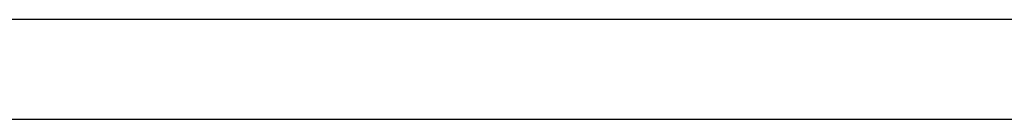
# Model space of a CAD drawing. Header units: millimetres. Extents: x -0.44 to 1.31, y -0.87 to 1.29.
# Tile 6 of 182: x 0.19914 to 0.20896, y -0.46376 to -0.46276. Entities that reach past the tile are written whole.
import ezdxf

# ---------------------------------------------------------------- set-up
doc = ezdxf.new("R2010")
doc.units = ezdxf.units.MM

msp = doc.modelspace()

# ---------------------------------------------------------------- linework, layer by layer
at = {"color": 7, "linetype": 'Continuous', "lineweight": 25}
for p, q in [((0.28277959, -0.4627605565), (0.14677959, -0.4627605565)), ((0.28277959, -0.4637605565), (0.14677959, -0.4637605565))]:
    msp.add_line(p, q, dxfattribs=at)

doc.saveas('drawing.dxf')
